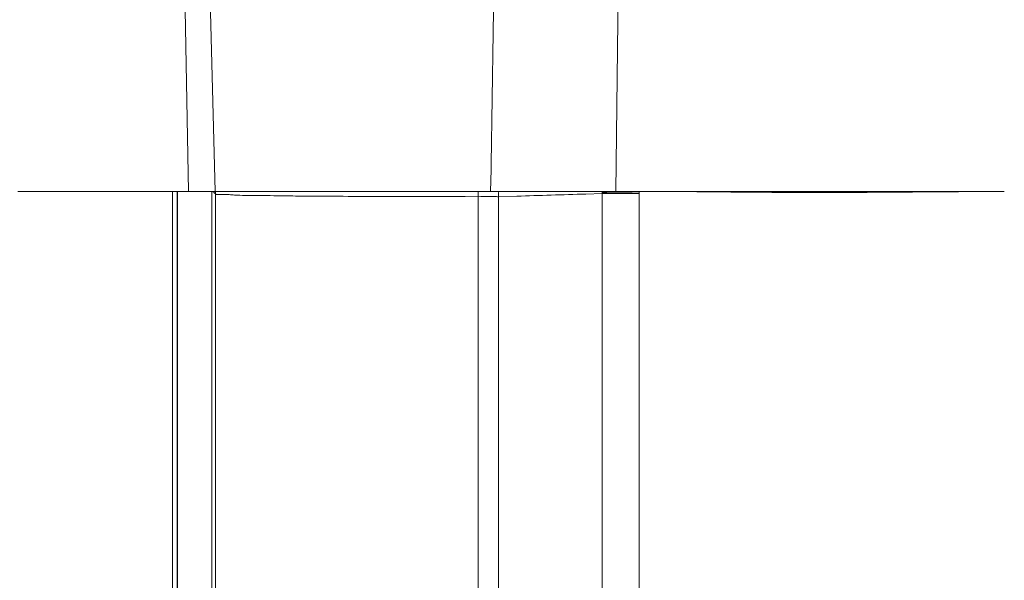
# Model space of a CAD drawing. Header units: millimetres. Extents: x -368 to 1732, y 3428 to 4913.
# Tile 47 of 80: x 1122.28 to 1124.29, y 4349.79 to 4350.93. Entities that reach past the tile are written whole.
import ezdxf

# ---------------------------------------------------------------- set-up
doc = ezdxf.new("R2010")
doc.units = ezdxf.units.MM
doc.linetypes.add('ACAD_ISO08W100', pattern=[36, 24, -3, 6, -3])
doc.layers.add('-- CO_p', color=51, linetype='Continuous', lineweight=9)

# ---------------------------------------------------------------- blocks, each defined once
blk = doc.blocks.new('-- CIEPŁOMIERZ ECHO II_20')
at = {"color": 50}
for points in [[(3.87625, 3.26), (3.87625, 3.26), (3.84756, 5.695), (3.84756, 5.695)], [(4.69298, 3.26), (4.69298, 3.26), (4.72309, 4.41), (4.72309, 4.41)], [(4.7479, 3.26), (4.7479, 3.26), (4.76894, 4.41), (4.76894, 4.41)], [(3.17407, 3.26), (3.17407, 3.26), (3.08355, 3.26), (3.08355, 3.26)], [(3.17407, 3.26), (3.17407, 3.26), (3.08355, 3.26), (3.08355, 3.26)], [(3.47653, 3.26), (3.47653, 3.26), (3.17407, 3.26), (3.17407, 3.26)], [(3.78373, 3.26), (3.78373, 3.26), (3.17407, 3.26), (3.17407, 3.26)], [(3.49, 3.26), (3.49, 3.26), (3.47653, 3.26), (3.47653, 3.26)], [(3.77687, 3.26), (3.77687, 3.26), (3.49, 3.26), (3.49, 3.26)], [(3.78373, 3.26), (3.78373, 3.26), (3.77687, 3.26), (3.77687, 3.26)], [(3.79383, 3.26), (3.79383, 3.26), (3.78373, 3.26), (3.78373, 3.26)], [(3.79383, 3.26), (3.79383, 3.26), (3.78373, 3.26), (3.78373, 3.26)], [(3.8285, 3.26), (3.8285, 3.26), (3.79383, 3.26), (3.79383, 3.26)], [(3.81693, 3.26), (3.81693, 3.26), (3.79383, 3.26), (3.79383, 3.26)], [(3.8285, 3.26), (3.8285, 3.26), (3.81693, 3.26), (3.81693, 3.26)], [(3.82841, 3.25582), (3.82841, 3.25582), (3.8284, 2.44122), (3.8284, 2.44122)], [(3.82843, 3.26), (3.82843, 3.26), (3.82841, 3.25582), (3.82841, 3.25582)], [(3.82841, 3.25582), (3.82841, 3.25582), (3.83793, 3.25582), (3.83793, 3.25582)], [(3.82842, 3.25878), (3.82842, 3.25878), (3.84274, 3.25861), (3.84274, 3.25861)], [(3.87625, 3.26), (3.87625, 3.26), (3.8285, 3.26), (3.8285, 3.26)], [(3.84275, 3.26), (3.84275, 3.26), (3.8285, 3.26), (3.8285, 3.26)], [(3.83793, 3.25582), (3.83793, 3.25582), (3.84752, 3.25582), (3.84752, 3.25582)], [(3.86172, 3.26), (3.86172, 3.26), (3.84275, 3.26), (3.84275, 3.26)], [(3.84752, 3.25582), (3.84752, 3.25582), (3.85703, 3.25582), (3.85703, 3.25582)], [(3.85703, 3.25582), (3.85703, 3.25582), (3.87519, 3.25582), (3.87519, 3.25582)], [(3.86633, 3.26), (3.86633, 3.26), (3.86172, 3.26), (3.86172, 3.26)], [(3.87083, 3.26), (3.87083, 3.26), (3.86633, 3.26), (3.86633, 3.26)], [(3.89126, 3.26), (3.89126, 3.26), (3.87083, 3.26), (3.87083, 3.26)], [(3.87519, 3.25582), (3.87519, 3.25582), (3.8981, 3.25582), (3.8981, 3.25582)], [(3.87625, 3.26), (3.87625, 3.26), (3.9041, 3.26), (3.9041, 3.26)], [(3.9041, 3.26), (3.9041, 3.26), (3.89126, 3.26), (3.89126, 3.26)], [(3.8981, 3.25582), (3.8981, 3.25582), (3.90408, 3.25582), (3.90408, 3.25582)], [(3.89969, 3.25801), (3.89969, 3.25801), (3.90408, 3.25797), (3.90408, 3.25797)], [(3.90408, 3.25582), (3.90408, 3.25582), (3.90407, 2.44122), (3.90407, 2.44122)], [(3.9041, 3.26), (3.90409, 3.25932), (3.90409, 3.25865), (3.90408, 3.25797)], [(3.90408, 3.25797), (3.90408, 3.25725), (3.90408, 3.25653), (3.90408, 3.25582)], [(3.90408, 3.2558), (3.90408, 3.2558), (3.93727, 3.25466), (3.93727, 3.25466)], [(3.9041, 3.26), (3.9041, 3.26), (3.92914, 3.26), (3.92914, 3.26)], [(3.93729, 3.26), (3.93729, 3.26), (3.9041, 3.26), (3.9041, 3.26)], [(3.92914, 3.26), (3.92914, 3.26), (4.10086, 3.26), (4.10086, 3.26)], [(3.93727, 3.25466), (3.98425, 3.25308), (4.03124, 3.25161), (4.07822, 3.25024)], [(4.07838, 3.26), (4.07838, 3.26), (3.93729, 3.26), (3.93729, 3.26)], [(4.11574, 3.26), (4.11574, 3.26), (4.07838, 3.26), (4.07838, 3.26)], [(4.10086, 3.26), (4.10086, 3.26), (4.13134, 3.26), (4.13134, 3.26)], [(4.11575, 3.26), (4.11558, 3.25639), (4.11547, 3.25278), (4.11543, 3.24917)], [(4.12163, 3.26), (4.12163, 3.26), (4.11574, 3.26), (4.11574, 3.26)], [(4.14168, 3.26), (4.14168, 3.26), (4.12163, 3.26), (4.12163, 3.26)], [(4.13134, 3.26), (4.13134, 3.26), (4.16009, 3.26), (4.16009, 3.26)], [(4.14915, 3.26), (4.14915, 3.26), (4.14168, 3.26), (4.14168, 3.26)], [(4.15702, 3.26), (4.15702, 3.26), (4.14915, 3.26), (4.14915, 3.26)], [(4.17882, 3.26), (4.17882, 3.26), (4.15702, 3.26), (4.15702, 3.26)], [(4.16009, 3.26), (4.16009, 3.26), (4.1787, 3.26), (4.1787, 3.26)], [(4.1787, 3.26), (4.1787, 3.26), (4.18935, 3.26), (4.18935, 3.26)], [(4.26864, 3.26), (4.26864, 3.26), (4.17882, 3.26), (4.17882, 3.26)], [(4.18935, 3.26), (4.18935, 3.26), (4.28061, 3.26), (4.28061, 3.26)], [(4.31442, 3.26), (4.31442, 3.26), (4.26864, 3.26), (4.26864, 3.26)], [(4.28061, 3.26), (4.28061, 3.26), (4.31139, 3.26), (4.31139, 3.26)], [(4.31139, 3.26), (4.31139, 3.26), (4.45965, 3.26), (4.45965, 3.26)], [(4.46874, 3.26), (4.46874, 3.26), (4.31442, 3.26), (4.31442, 3.26)], [(4.45965, 3.26), (4.45965, 3.26), (4.48718, 3.26), (4.48718, 3.26)], [(4.48904, 3.26), (4.48904, 3.26), (4.46874, 3.26), (4.46874, 3.26)], [(4.48718, 3.26), (4.48718, 3.26), (4.49298, 3.26), (4.49298, 3.26)], [(4.50865, 3.26), (4.50865, 3.26), (4.48904, 3.26), (4.48904, 3.26)], [(4.49298, 3.26), (4.49298, 3.26), (4.5134, 3.26), (4.5134, 3.26)], [(4.66578, 3.26), (4.66578, 3.26), (4.50865, 3.26), (4.50865, 3.26)], [(4.5134, 3.26), (4.5134, 3.26), (4.53842, 3.26), (4.53842, 3.26)], [(4.53842, 3.26), (4.53842, 3.26), (4.69231, 3.26), (4.69231, 3.26)], [(4.68183, 3.25361), (4.6762, 3.25387), (4.67054, 3.25366), (4.66492, 3.25331)], [(4.6799, 3.26), (4.6799, 3.26), (4.66578, 3.26), (4.66578, 3.26)], [(4.69231, 3.26), (4.69231, 3.26), (4.6799, 3.26), (4.6799, 3.26)], [(4.69284, 3.2547), (4.68954, 3.25304), (4.68551, 3.25344), (4.68183, 3.25361)], [(4.69231, 3.26), (4.69231, 3.26), (4.69292, 3.26), (4.69292, 3.26)], [(4.69277, 3.26), (4.69277, 3.26), (4.69231, 3.26), (4.69231, 3.26)], [(4.69284, 3.26), (4.69284, 3.26), (4.69277, 3.26), (4.69277, 3.26)], [(4.69284, 3.2547), (4.69284, 3.25647), (4.69282, 3.25823), (4.69277, 3.26)], [(4.69298, 3.26), (4.69298, 3.26), (4.69284, 3.26), (4.69284, 3.26)], [(4.69545, 3.25731), (4.69545, 3.25731), (4.69284, 3.2547), (4.69284, 3.2547)], [(4.69284, 3.2547), (4.69284, 3.2547), (4.69284, 1.89533), (4.69284, 1.89533)], [(4.69814, 3.26), (4.69814, 3.26), (4.69298, 3.26), (4.69298, 3.26)], [(4.69553, 3.25739), (4.69553, 3.25739), (4.69545, 3.25731), (4.69545, 3.25731)], [(4.69814, 3.26), (4.69814, 3.26), (4.69553, 3.25739), (4.69553, 3.25739)], [(4.7002, 3.26), (4.7002, 3.26), (4.69814, 3.26), (4.69814, 3.26)], [(4.7002, 3.26), (4.7002, 3.26), (4.70473, 3.26), (4.70473, 3.26)], [(4.7002, 3.26), (4.7002, 3.26), (4.7002, 1.88797), (4.7002, 1.88797)], [(4.70473, 3.26), (4.70473, 3.26), (4.7094, 3.26), (4.7094, 3.26)], [(4.7094, 3.26), (4.7094, 3.26), (4.71573, 3.26), (4.71573, 3.26)], [(4.71573, 3.26), (4.71573, 3.26), (4.72366, 3.26), (4.72366, 3.26)], [(4.72366, 3.26), (4.72366, 3.26), (4.75622, 3.26), (4.75622, 3.26)], [(4.75622, 3.26), (4.75622, 3.26), (4.77001, 3.26), (4.77001, 3.26)], [(4.77102, 3.26), (4.77102, 3.26), (4.77001, 3.26), (4.77001, 3.26)], [(4.77001, 3.26), (4.77001, 3.26), (4.77001, 1.88152), (4.77001, 1.88152)], [(4.78054, 3.26), (4.78054, 3.26), (4.77102, 3.26), (4.77102, 3.26)], [(4.77102, 3.26), (4.77102, 3.26), (4.78054, 3.26), (4.78054, 3.26)], [(4.77102, 3.26), (4.77102, 3.26), (4.77102, 2.42927), (4.77102, 2.42927)], [(4.79497, 3.26), (4.79497, 3.26), (4.78054, 3.26), (4.78054, 3.26)], [(4.78054, 3.26), (4.78054, 3.26), (4.79497, 3.26), (4.79497, 3.26)], [(4.78054, 3.26), (4.78054, 3.26), (4.78054, 3.065), (4.78054, 3.065)], [(4.7967, 3.26), (4.7967, 3.26), (4.79497, 3.26), (4.79497, 3.26)], [(4.79497, 3.26), (4.79497, 3.26), (4.7967, 3.26), (4.7967, 3.26)], [(5.0961, 3.26), (5.0961, 3.26), (4.7967, 3.26), (4.7967, 3.26)], [(4.7967, 3.26), (4.7967, 3.26), (5.09314, 3.26), (5.09314, 3.26)], [(4.07822, 3.25024), (4.07822, 3.25024), (4.11543, 3.24917), (4.11543, 3.24917)], [(4.12329, 3.24933), (4.12067, 3.24928), (4.11805, 3.24923), (4.11543, 3.24917)], [(4.11543, 1.90251), (4.11543, 1.90251), (4.11543, 3.24917), (4.11543, 3.24917)], [(4.12329, 3.24933), (4.12329, 3.24933), (4.12754, 3.24942), (4.12754, 3.24942)], [(4.14145, 3.24967), (4.13681, 3.24959), (4.13218, 3.2495), (4.12754, 3.24942)], [(4.14145, 3.24967), (4.14145, 3.24967), (4.14642, 3.24975), (4.14642, 3.24975)], [(4.14642, 3.24975), (4.14642, 3.24975), (4.15153, 3.24983), (4.15153, 3.24983)], [(4.15153, 3.24983), (4.15153, 3.24983), (4.15676, 3.24991), (4.15676, 3.24991)], [(4.15676, 1.90251), (4.15676, 1.90251), (4.15676, 3.24991), (4.15676, 3.24991)], [(4.18346, 3.2498), (4.18346, 3.2498), (4.15676, 3.24991), (4.15676, 3.24991)], [(4.18346, 3.2498), (4.21101, 3.2497), (4.23857, 3.24963), (4.26613, 3.24961)], [(4.32204, 3.24961), (4.3034, 3.2496), (4.28477, 3.2496), (4.26613, 3.24961)], [(4.32204, 3.24961), (4.37549, 3.24966), (4.42894, 3.24986), (4.48238, 3.25022)], [(4.50662, 3.25038), (4.50662, 3.25038), (4.48238, 3.25022), (4.48238, 3.25022)], [(4.78054, 3.065), (4.78054, 3.065), (4.78054, 2.42927), (4.78054, 2.42927)]]:
    blk.add_open_spline(points, degree=3, dxfattribs=at)
for points, knots in [([(4.13134, 3.26), (4.12757, 3.49819), (4.1238, 3.73638), (4.12001, 3.97457), (4.12001, 3.97457), (4.1162, 4.21468), (4.11238, 4.45479), (4.10854, 4.6949), (4.10854, 4.6949), (4.10468, 4.93692), (4.10081, 5.17895), (4.09693, 5.42097)], [0, 0, 0, 0, 0.3333333, 0.3333333, 0.3333333, 0.3333333, 0.6666667, 0.6666667, 0.6666667, 0.6666667, 1, 1, 1, 1]), ([(3.79385, 3.26), (3.72011, 3.2597), (3.64638, 3.25858), (3.57264, 3.25807), (3.57264, 3.25807), (3.49296, 3.25753), (3.41327, 3.2577), (3.33359, 3.25819), (3.33359, 3.25819), (3.25026, 3.2587), (3.16693, 3.25955), (3.08359, 3.26)], [0, 0, 0, 0, 0.3333333, 0.3333333, 0.3333333, 0.3333333, 0.6666667, 0.6666667, 0.6666667, 0.6666667, 1, 1, 1, 1]), ([(3.84274, 3.25861), (3.84513, 3.25858), (3.84753, 3.25855), (3.84993, 3.25853), (3.84993, 3.25853), (3.85689, 3.25845), (3.86385, 3.25837), (3.87082, 3.2583), (3.87082, 3.2583), (3.87701, 3.25823), (3.88319, 3.25817), (3.88938, 3.25811), (3.88938, 3.25811), (3.89282, 3.25807), (3.89626, 3.25804), (3.89969, 3.25801)], [0, 0, 0, 0, 0.25, 0.25, 0.25, 0.25, 0.5, 0.5, 0.5, 0.5, 0.75, 0.75, 0.75, 0.75, 1, 1, 1, 1]), ([(4.15676, 3.24991), (4.15678, 3.25158), (4.15681, 3.25325), (4.15685, 3.25492), (4.15685, 3.25492), (4.15689, 3.25661), (4.15695, 3.2583), (4.15701, 3.26)], [0, 0, 0, 0, 0.5, 0.5, 0.5, 0.5, 1, 1, 1, 1]), ([(4.66492, 3.25331), (4.66119, 3.25308), (4.65747, 3.2528), (4.65375, 3.25257), (4.65375, 3.25257), (4.63912, 3.2517), (4.62445, 3.25174), (4.60979, 3.25164), (4.60979, 3.25164), (4.59045, 3.2515), (4.57114, 3.25111), (4.55181, 3.25084), (4.55181, 3.25084), (4.53675, 3.25063), (4.52168, 3.25049), (4.50662, 3.25038)], [0, 0, 0, 0, 0.25, 0.25, 0.25, 0.25, 0.5, 0.5, 0.5, 0.5, 0.75, 0.75, 0.75, 0.75, 1, 1, 1, 1])]:
    blk.add_open_spline(points, degree=3, knots=knots, dxfattribs=at)
blk = doc.blocks.new('*U324')
at = {"linetype": 'Continuous', "lineweight": 0}
blk.add_blockref('-- CIEPŁOMIERZ ECHO II_20', (3.3004, 0), dxfattribs=at)

msp = doc.modelspace()

# ---------------------------------------------------------------- block references
at = {"layer": '-- CO_p', "linetype": 'ACAD_ISO08W100', "ltscale": 20, "xscale": -1}
msp.add_blockref('*U324', (1130.6727, 4347.3245), dxfattribs=at)

doc.saveas('drawing.dxf')
